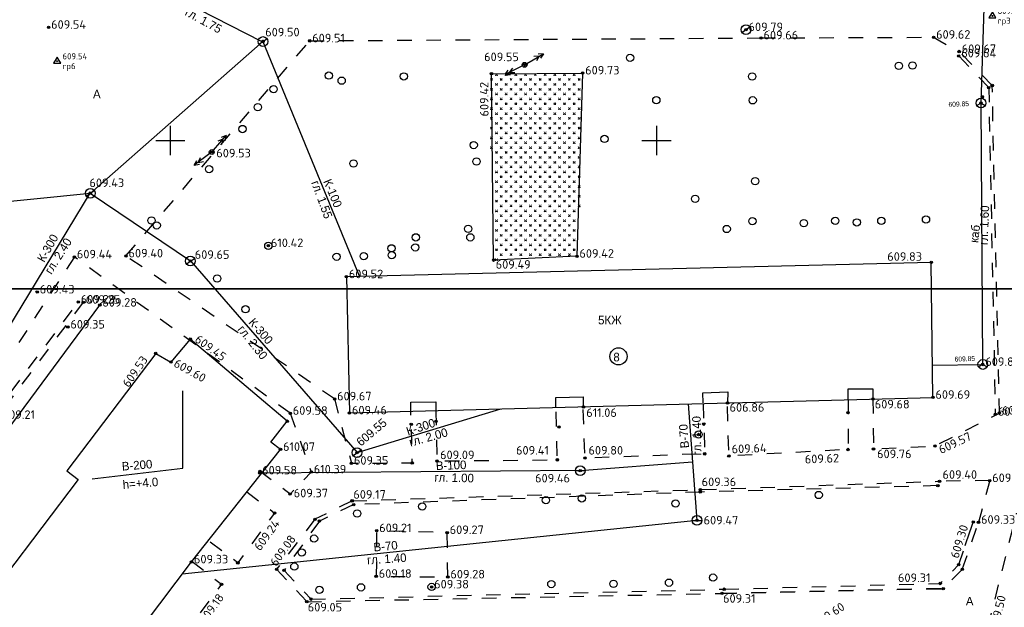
# Model space of a CAD drawing. Header units: metres. Extents: x 550378 to 551400, y 4595394 to 4596257.
# Tile 16 of 43: x 550735 to 550836, y 4595702 to 4595762. Entities that reach past the tile are written whole.
import ezdxf

# ---------------------------------------------------------------- set-up
doc = ezdxf.new("R2010")
doc.units = ezdxf.units.M
doc.header["$PDMODE"] = 32
doc.header["$PDSIZE"] = 0.25
doc.linetypes.add('Д_ТРОТ_ТРУБА', pattern=[3, 1.5, -1.5])
for name, color, linetype in [('(001) Сетка', 92, 'Continuous'), ('(003) Пункты', 7, 'Continuous'), ('(007) Здания', 7, 'Continuous'), ('(011) Колодцы', 7, 'Continuous'), ('(014) Водопровод', 5, 'ИК_Водопровод -------в--------'), ('(016) Кабель', 1, 'Continuous'), ('(017) Канализация', 32, 'KANALIS_K_1'), ('(020) Теплотрасса', 7, 'ИК_Теплотраса -------т--------'), ('(022) Возд. Линии', 7, 'Continuous'), ('(025) Дорога', 7, 'Continuous'), ('(036) Растительность', 7, 'Continuous'), ('(038) Деревья', 7, 'Continuous'), ('V-CTRL-HCPT', 150, 'Continuous'), ('V-NODE', 1, 'Continuous'), ('V-NODE-TEXT', 11, 'Continuous')]:
    doc.layers.add(name, color=color, linetype=linetype)
doc.styles.add('BM-431', font='txt')
doc.styles.add('D-431', font='txt')
doc.styles.add('P-131', font='txt')
doc.styles.add('S', font='txtwr', dxfattribs={"oblique": 15})
doc.styles.get("Standard").update_dxf_attribs({"font": 'simplex.shx'})
doc.linetypes.add('GAZ_VOZDUSH', pattern='A,1,-2,["~",Standard,S=3,R=0,X=-1.5,Y=-1.5],-1,10', length=14)
doc.linetypes.add('KANALIS_K', pattern='A,1,["<",Standard,S=1.8,R=0,X=-0.9,Y=-0.9],3,-1,["К",Standard,S=1.8,R=0,X=-0.9,Y=-0.9],-1,10', length=16)
doc.linetypes.add('KANALIS_K_1', pattern='A,1,[">",Standard,S=1.8,R=0,X=-0.9,Y=-0.9],3,-1,["К",Standard,S=1.8,R=0,X=-0.9,Y=-0.9],-1,10', length=16)
doc.linetypes.add('ИК_Водопровод -------в--------', pattern='A,9,-0.6,["В",Standard,S=1.2,R=0,X=0,Y=-0.6],-1.2', length=10.8)
doc.linetypes.add('ИК_Теплотраса -------т--------', pattern='A,9,-0.6,["Т",Standard,S=1.2,R=0,X=0,Y=-0.6],-1.2', length=10.8)
doc.linetypes.add('ИК_Э_КАБ_НН', pattern='A,8,-2,["<",Standard,S=1,R=0,X=0,Y=-0.5],8,[">",Standard,S=1,R=0,X=-0.5,Y=-0.5],-2', length=20)

# ---------------------------------------------------------------- blocks, each defined once
blk = doc.blocks.new('1_416')
at = {"linetype": 'Continuous', "lineweight": 0}
h = blk.add_hatch(color=7, dxfattribs=at)
edge = h.paths.add_edge_path()
edge.add_arc((-0.4, 0.19), 0.075, 0, 360)
h = blk.add_hatch(color=7, dxfattribs=at)
edge = h.paths.add_edge_path()
edge.add_arc((0.45, 0.19), 0.075, 0, 360)
at = {"color": 7, "linetype": 'Continuous', "lineweight": 0, "flags": 128}
blk.add_lwpolyline([(-0.48, 1.12), (0.02, 0.12), (0.52, 1.12)], dxfattribs=at)
at = {"color": 7, "linetype": 'Continuous', "lineweight": 0}
for centre in [(-0.4, 0.19), (0.45, 0.19)]:
    blk.add_circle(centre, 0.075, dxfattribs=at)
blk = doc.blocks.new('I01171')
blk.add_line((-0.722283, 0.697501), (0.702286, -0.69785))
blk.add_circle((0, 0), 1)
at = {"color": 4, "style": 'S', "oblique": 15}
blk.add_attdef('Z', (1.616431, -1.093486), '', height=2, dxfattribs=at)
blk = doc.blocks.new('I01179')
for q in [(-0.87, -0.5), (0.87, -0.5)]:
    blk.add_line((0, 0), q)
blk.add_circle((0, 0), 1)
at = {"color": 4, "style": 'S', "oblique": 15}
blk.add_attdef('Z', (1.666403, -1.198549), '', height=2, dxfattribs=at)
blk = doc.blocks.new('I01172')
blk.add_line((-1, 0), (1, 0))
blk.add_circle((0, 0), 1)
at = {"style": 'S', "oblique": 15}
for tag, p in [('Z', (1.710759, 0.304264)), ('D', (1.754081, -2.326638))]:
    blk.add_attdef(tag, p, '', height=2, dxfattribs=at)
blk = doc.blocks.new('d')
at = {"layer": '(038) Деревья'}
blk.add_ellipse((0, 0), major_axis=(0.265, 0.265), ratio=1, start_param=5.497787, end_param=11.780972, dxfattribs=at)
blk = doc.blocks.new('strela1')
at = {"layer": '(022) Возд. Линии'}
for p, q in [((-2, 0), (-1.5, 0.25)), ((0, 0), (-2, 0)), ((-2, 0), (-1.5, -0.25)), ((-1.5, 0), (-1, 0.25)), ((-1.5, 0), (-1, -0.25))]:
    blk.add_line(p, q, dxfattribs=at)
blk = doc.blocks.new('strela2')
at = {"layer": '(022) Возд. Линии'}
for p, q in [((0, 0), (2, 0)), ((1.5, 0), (1, 0.25)), ((1.5, 0), (1, -0.25)), ((2, 0), (1.5, 0.25)), ((2, 0), (1.5, -0.25))]:
    blk.add_line(p, q, dxfattribs=at)
blk = doc.blocks.new('STOLB')
at = {"layer": '(022) Возд. Линии'}
blk.add_circle((0, 0), 0.25, dxfattribs=at)
blk = doc.blocks.new('STA')
blk.add_lwpolyline([(0, 1), (-0.87, -0.5), (0.87, -0.5)], close=True)
blk.add_circle((0, 0), 0.118)
blk = doc.blocks.new('*U326', base_point=(550834.54, 4595762.79, 609.65))
at = {"layer": 'V-NODE-TEXT', "linetype": 'ByBlock', "char_height": 0.625}
for s, insert, attachment_point in [('609.65', (550835.09, 4595762.98, 609.65), 7), ('rp3', (550835.09, 4595762.61, 609.65), 1)]:
    blk.add_mtext(s, dxfattribs=dict(at, insert=insert, attachment_point=attachment_point))
blk = doc.blocks.new('*U327', base_point=(550834.54, 4595762.79, 609.65))
at = {"layer": 'V-CTRL-HCPT'}
blk.add_blockref('*U326', (550834.54, 4595762.79, 609.65), dxfattribs=at)
blk = doc.blocks.new('*U328', base_point=(550834.54, 4595762.79, 609.65))
at = {"layer": 'V-CTRL-HCPT'}
blk.add_blockref('*U327', (550834.54, 4595762.79, 609.65), dxfattribs=at)
at = {"layer": 'V-CTRL-HCPT', "xscale": 0.4166666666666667, "yscale": 0.4166666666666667, "zscale": 0.4166666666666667}
blk.add_blockref('STA', (550834.54, 4595762.79, 609.65), dxfattribs=at)
blk = doc.blocks.new('*U332', base_point=(550738.36, 4595758.14, 609.54))
at = {"layer": 'V-NODE-TEXT', "linetype": 'ByBlock', "char_height": 0.625}
for s, insert, attachment_point in [('609.54', (550738.91, 4595758.33, 609.54), 7), ('rp6', (550738.91, 4595757.95, 609.54), 1)]:
    blk.add_mtext(s, dxfattribs=dict(at, insert=insert, attachment_point=attachment_point))
blk = doc.blocks.new('*U333', base_point=(550738.362, 4595758.141, 609.537))
at = {"layer": 'V-CTRL-HCPT'}
blk.add_blockref('*U332', (550738.362, 4595758.141, 609.537), dxfattribs=at)
blk = doc.blocks.new('*U334', base_point=(550738.362, 4595758.141, 609.537))
at = {"layer": 'V-CTRL-HCPT'}
blk.add_blockref('*U333', (550738.362, 4595758.141, 609.537), dxfattribs=at)
at = {"layer": 'V-CTRL-HCPT', "xscale": 0.4166666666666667, "yscale": 0.4166666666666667, "zscale": 0.4166666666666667}
blk.add_blockref('STA', (550738.362, 4595758.141, 609.537), dxfattribs=at)

msp = doc.modelspace()

# ---------------------------------------------------------------- linework, layer by layer
at = {"layer": '(001) Сетка'}
for p, q in [((550750, 4595751.5), (550750, 4595748.5)), ((550800, 4595751.5), (550800, 4595748.5)), ((550748.5, 4595750), (550751.5, 4595750)), ((550798.5, 4595750), (550801.5, 4595750))]:
    msp.add_line(p, q, dxfattribs=at)
at = {"layer": '(003) Пункты', "color": 7}
for p in [(550737.48, 4595761.62, 609.54), (550809.2, 4595761.38, 609.79), (550759.53, 4595760.18, 4.01), (550759.52, 4595760.16, 607.95), (550764.33, 4595760.23, 609.51), (550810.74, 4595760.53, 609.66), (550828.49, 4595760.6, 609.62), (550831.08, 4595758.68, 609.64), (550831.12, 4595759.13, 609.66), (550786.43, 4595757.77, 609.55), (550783.03, 4595756.85, 609.42), (550792.4, 4595756.92, 609.73), (550834.52, 4595755.64, 609.71), (550834.16, 4595755.43, 609.64), (550833.37, 4595753.84, 6.91), (550833.37, 4595753.84, 609.84), (550833.5, 4595754.48, 608.37), (550754.26, 4595748.8, 609.53), (550741.77, 4595744.58, 609.43), (550741.77, 4595744.58, 609.43), (550760.08, 4595739.19, 610.42), (550740.13, 4595738.03, 609.44), (550745.44, 4595738.13, 609.4), (550752.06, 4595737.62, 611.08), (550752.06, 4595737.62, 609.65), (550783.25, 4595737.7, 609.49), (550791.81, 4595738.1, 609.42), (550828.25, 4595737.46, 609.83), (550768.1, 4595735.99, 609.52), (550736.31, 4595734.42, 609.43), (550740.53, 4595733.39, 609.29), (550741.04, 4595733.37, 609.25), (550742.75, 4595733.08, 609.28), (550739.46, 4595730.82, 609.35), (550752.05, 4595729.58, 609.45), (550748.5, 4595728.12, 609.53), (550750.06, 4595727.23, 609.6), (550833.55, 4595726.98, -602.55), (550833.55, 4595726.98, -602.55), (550833.55, 4595726.98, 609.84), (550766.89, 4595723.44, 609.67), (550822.27, 4595723.44, 609.68), (550828.42, 4595723.6, 609.69), (550792.49, 4595722.62, 611.06), (550807.3, 4595723.02, 606.86), (550762.03, 4595721.15, 612.86), (550762.33, 4595721.96, 609.58), (550768.42, 4595722, 609.46), (550777.33, 4595721.13, 609.53), (550819.69, 4595722.02, 609.52), (550834.84, 4595721.86, 609.52), (550835.26, 4595721.98, 609.54), (550774.77, 4595720.82, 609.48), (550789.96, 4595720.56, 610.93), (550804.86, 4595720.85, 609.49), (550804.33, 4595719.78, 609.74), (550761.33, 4595718.25, 610.07), (550819.7, 4595718.24, 609.62), (550822.31, 4595718.29, 609.76), (550828.63, 4595718.61, 609.57), (550769.2, 4595717.92, 611.08), (550769.2, 4595717.92, 609.55), (550789.81, 4595717.18, 609.41), (550792.64, 4595717.36, 609.8), (550804.96, 4595717.8, 609.61), (550807.44, 4595717.58, 609.64), (550768.62, 4595716.83, 609.35), (550774.87, 4595716.87, 609.63), (550777.42, 4595717.06, 609.09), (550792.15, 4595716.07, 1226.53), (550792.15, 4595716.07, 609.46), (550759.18, 4595715.83, 609.58), (550759.21, 4595716, 609.4), (550764.49, 4595715.93, 610.39), (550834.27, 4595715.05, 609.44), (550804.51, 4595714.12, 609.36), (550828.93, 4595714.53, 609.43), (550829.1, 4595714.98, 609.4), (550762.32, 4595713.66, 609.37), (550804.49, 4595713.87, 609.39), (550768.7, 4595712.97, 609.17), (550768.86, 4595712.58, 609.01), (550760.72, 4595711.71, 609.24), (550764.87, 4595711.07, 609.07), (550765.33, 4595710.89, 609.06), (550804.16, 4595710.96, 617.08), (550804.16, 4595710.96, 609.52), (550832.57, 4595710.79, 609.29), (550833.11, 4595710.76, 609.33), (550771.22, 4595709.9, 609.21), (550778.47, 4595709.71, 609.26), (550752.17, 4595706.69, 609.33), (550756.94, 4595706.6, 609.13), (550760.93, 4595705.94, 609.08), (550831.08, 4595706.42, 609.28), (550761.69, 4595705.82, 608.92), (550771.17, 4595705.21, 609.18), (550778.54, 4595705.15, 609.28), (550831.44, 4595705.92, 609.39), (550755.26, 4595704.4, 609.18), (550776.87, 4595704.12, 609.38), (550829.18, 4595704.48, 609.31), (550829.48, 4595703.95, 609.32), (550806.73, 4595703.46, 609.31), (550806.96, 4595703.89, 609.28), (550764.04, 4595702.6, 609.05), (550764.47, 4595702.87, 609.1)]:
    msp.add_point(p, dxfattribs=at)
at = {"layer": '(007) Здания', "flags": 128}
for points in [[(550828.42, 4595723.6), (550828.25, 4595737.46), (550768.1, 4595735.99)], [(550768.1, 4595735.99), (550768.42, 4595722), (550828.42, 4595723.6)], [(550722.93, 4595668.01), (550752.17, 4595706.69), (550761.33, 4595718.25), (550760.35, 4595719), (550762.03, 4595721.15), (550752.05, 4595729.58), (550750.06, 4595727.23)], [(550748.5, 4595728.12), (550739.35, 4595716.06), (550740.52, 4595715.17), (550733.05, 4595705.29)], [(550748.5, 4595728.12), (550750.06, 4595727.23)], [(550819.69, 4595723.37), (550819.69, 4595724.47), (550822.26, 4595724.47), (550822.26, 4595723.44)], [(550789.66, 4595722.57), (550789.64, 4595723.57), (550792.44, 4595723.65), (550792.47, 4595722.64)], [(550804.79, 4595723.04), (550804.76, 4595724.07), (550807.32, 4595724.16), (550807.29, 4595723.04)], [(550774.74, 4595722.17), (550774.72, 4595723.1), (550777.31, 4595723.15), (550777.3, 4595722.24)]]:
    msp.add_lwpolyline(points, dxfattribs=at)
at = {"layer": '(007) Здания'}
msp.add_circle((550796.09, 4595727.81), 0.88, dxfattribs=at)
at = {"layer": '(014) Водопровод', "flags": 128}
for points in [[(550803.24, 4595722.93), (550804.16, 4595710.96), (550751.21, 4595705.42)], [(550792.15, 4595716.07), (550803.7, 4595716.96)], [(550792.15, 4595716.07), (550759.39, 4595715.81)]]:
    msp.add_lwpolyline(points, dxfattribs=at)
at = {"layer": '(016) Кабель', "linetype": 'ИК_Э_КАБ_НН', "flags": 128}
msp.add_lwpolyline([(550828.38, 4595726.9), (550833.55, 4595726.98), (550833.55, 4595726.98), (550833.37, 4595753.84), (550834.37, 4595785.36), (550844.07, 4595809.45), (550855.01, 4595833.21), (550852.52, 4595856.41), (550852.59, 4595862.66)], dxfattribs=at)
at = {"layer": '(017) Канализация', "linetype": 'KANALIS_K', "flags": 128}
for points in [[(550759.37, 4595760.16), (550748.17, 4595765.9), (550748.17, 4595765.9), (550748.17, 4595765.9), (550748.64, 4595771.57)], [(550759.52, 4595760.16), (550769.43, 4595736.08)], [(550602.13, 4595564.3), (550672.56, 4595652.37), (550720.73, 4595709.95), (550741.77, 4595744.58), (550752.06, 4595737.62), (550769.2, 4595717.92), (550783.99, 4595722.42)], [(550701.5, 4595740.55), (550741.77, 4595744.58)]]:
    msp.add_lwpolyline(points, dxfattribs=at)
at = {"layer": '(017) Канализация', "lineweight": 0, "flags": 128}
msp.add_lwpolyline([(550759.52, 4595760.16), (550741.76, 4595744.55)], dxfattribs=at)
at = {"layer": '(020) Теплотрасса', "linetype": 'GAZ_VOZDUSH', "flags": 128}
msp.add_lwpolyline([(550562.73, 4595594.84, 0.187339), (550566.9, 4595591.37), (550582.55, 4595612.22), (550598.59, 4595632.78), (550603.88, 4595636.64, 0.183979), (550608.21, 4595642.46), (550614.17, 4595640.73), (550618.74, 4595638.33), (550618.74, 4595638.33), (550625.21, 4595645.42), (550637.72, 4595636.03), (550647.85, 4595628.25, 0.230069), (550655.1, 4595622.76), (550657.56, 4595621.11), (550673.32, 4595640.32), (550683.34, 4595652.6, 0.226091), (550687.43, 4595658.29), (550703.01, 4595679.33), (550723.09, 4595706.54), (550742.75, 4595733.08)], format="xyb", dxfattribs=at)
msp.add_lwpolyline([(550741.97, 4595715.23), (550751.29, 4595716.31), (550751.3, 4595724.26)], dxfattribs=at)
at = {"layer": '(025) Дорога', "linetype": 'Д_ТРОТ_ТРУБА', "flags": 128}
for points in [[(550745.44, 4595738.13), (550764.33, 4595760.23)], [(550764.33, 4595760.23), (550810.74, 4595760.53)], [(550810.74, 4595760.53), (550828.49, 4595760.6)], [(550828.49, 4595760.6), (550831.12, 4595759.13)], [(550834.52, 4595755.64), (550831.12, 4595759.13)], [(550831.08, 4595758.68), (550834.16, 4595755.43)], [(550834.16, 4595755.43), (550834.84, 4595721.86)], [(550835.26, 4595721.98), (550834.52, 4595755.64)], [(550740.13, 4595738.03), (550718.78, 4595705.17)], [(550762.33, 4595721.96), (550740.13, 4595738.03)], [(550766.89, 4595723.44), (550745.44, 4595738.13)], [(550719.26, 4595704.93), (550740.53, 4595733.39)], [(550741.04, 4595733.37), (550719.6, 4595704.76)], [(550766.89, 4595723.44), (550768.62, 4595716.83), (550774.87, 4595716.87), (550774.74, 4595722.17)], [(550819.69, 4595723.37), (550819.7, 4595718.24), (550807.44, 4595717.58), (550807.29, 4595723.04)], [(550822.26, 4595723.44), (550822.31, 4595718.29), (550828.63, 4595718.61), (550835.26, 4595721.98)], [(550777.3, 4595722.24), (550777.42, 4595717.06), (550789.81, 4595717.18), (550789.66, 4595722.57)], [(550804.79, 4595722.97), (550804.96, 4595717.8), (550792.64, 4595717.36), (550792.46, 4595722.64)], [(550762.33, 4595721.96), (550764.49, 4595715.93), (550762.32, 4595713.66), (550759.42, 4595715.84)], [(550834.08, 4595699.96), (550839.24, 4595720.52)], [(550768.7, 4595712.97), (550804.51, 4595714.12), (550829.1, 4595714.98)], [(550828.93, 4595714.53), (550804.49, 4595713.87)], [(550834.27, 4595715.05), (550829.1, 4595714.98)], [(550834.27, 4595715.05), (550833.11, 4595710.76)], [(550757.87, 4595713.89), (550760.72, 4595711.71), (550756.94, 4595706.6), (550753.89, 4595708.86)], [(550804.49, 4595713.87), (550768.86, 4595712.58)], [(550768.7, 4595712.97), (550764.87, 4595711.07)], [(550768.86, 4595712.58), (550765.33, 4595710.89)], [(550764.87, 4595711.07), (550760.93, 4595705.94)], [(550765.33, 4595710.89), (550761.69, 4595705.82)], [(550806.96, 4595703.89), (550829.18, 4595704.48), (550831.08, 4595706.42), (550832.57, 4595710.79)], [(550831.08, 4595706.42), (550832.57, 4595710.79)], [(550831.44, 4595705.92), (550833.11, 4595710.76)], [(550752.22, 4595706.76), (550755.26, 4595704.4), (550747.84, 4595694.47), (550744.57, 4595696.64)], [(550760.93, 4595705.94), (550764.04, 4595702.6)], [(550761.69, 4595705.82), (550764.47, 4595702.87)], [(550831.44, 4595705.92), (550829.48, 4595703.95), (550806.73, 4595703.46)], [(550764.04, 4595702.6), (550806.73, 4595703.46)], [(550764.47, 4595702.87), (550806.96, 4595703.89)], [(550806.73, 4595703.46), (550829.48, 4595703.95)]]:
    msp.add_lwpolyline(points, dxfattribs=at)
msp.add_lwpolyline([(550778.54, 4595705.15), (550778.47, 4595709.71), (550771.22, 4595709.9), (550771.17, 4595705.21)], close=True, dxfattribs=at)
for points in [[(550545.89, 4596034.75), (551299.93, 4596034.75), (551299.93, 4595734.75), (550545.89, 4595734.75)], [(550783.03, 4595756.85), (550792.4, 4595756.92), (550791.81, 4595738.1), (550783.25, 4595737.7)], [(550378.18, 4595734.75), (551146.19, 4595734.75), (551146.19, 4595394.24), (550378.18, 4595394.24)]]:
    msp.add_lwpolyline(points, close=True)

# ---------------------------------------------------------------- block references
at = {"layer": '(011) Колодцы', "color": 30, "true_color": 0xf8991e, "rotation": 78.81957851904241}
for p, xscale, yscale, zscale in [((550809.2, 4595761.38, 609.79), 0.4999999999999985, 0.4999999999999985, 0.4999999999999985), ((550759.52, 4595760.16), 0.4999999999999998, 0.4999999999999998, 0.4999999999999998), ((550741.77, 4595744.57, 605.42), 0.4999999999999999, 0.4999999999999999, 0.4999999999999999), ((550752.06, 4595737.6, 607.08), 0.4999999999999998, 0.4999999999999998, 0.4999999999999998), ((550769.2, 4595717.92, 608.61), 0.4999999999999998, 0.4999999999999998, 0.4999999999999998)]:
    msp.add_blockref('I01171', p, dxfattribs=dict(at, xscale=xscale, yscale=yscale, zscale=zscale))
at = {"layer": '(011) Колодцы', "xscale": 0.5, "yscale": 0.5, "zscale": 0.5}
for p in [(550833.37, 4595753.84, 609.46), (550833.55, 4595726.98)]:
    msp.add_blockref('I01179', p, dxfattribs=at)
at = {"layer": '(011) Колодцы', "lineweight": 0, "xscale": 0.5, "yscale": 0.5, "zscale": 0.5}
for p in [(550792.15, 4595716.07, 609.46), (550804.16, 4595710.96)]:
    msp.add_blockref('I01172', p, dxfattribs=at)
at = {"layer": '(022) Возд. Линии'}
for name, p, rotation in [('strela2', (550786.65, 4595757.9, 609.55), 30.19331156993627), ('strela1', (550786.21, 4595757.66, 609.55), 26.91046905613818), ('strela2', (550754.43, 4595748.99, 609.53), 49.00307393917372), ('strela1', (550754.06, 4595748.65, 609.53), 37.187560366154)]:
    msp.add_blockref(name, p, dxfattribs=dict(at, rotation=rotation))
for p in [(550786.43, 4595757.77, 609.55), (550754.26, 4595748.8, 609.53)]:
    msp.add_blockref('STOLB', p, dxfattribs=at)
at = {"layer": '(036) Растительность', "lineweight": 0, "xscale": 0.2, "yscale": 0.2}
for p in [(550783.53, 4595756.65), (550784.53, 4595756.65), (550785.53, 4595756.65), (550786.53, 4595756.65), (550787.53, 4595756.65), (550788.53, 4595756.65), (550789.53, 4595756.65), (550790.53, 4595756.65), (550791.53, 4595756.65), (550783.03, 4595756.15), (550783.53, 4595755.65), (550784.03, 4595756.15), (550784.53, 4595755.65), (550785.03, 4595756.15), (550785.53, 4595755.65), (550786.03, 4595756.15), (550786.53, 4595755.65), (550787.03, 4595756.15), (550787.53, 4595755.65), (550788.03, 4595756.15), (550788.53, 4595755.65), (550789.03, 4595756.15), (550789.53, 4595755.65), (550790.03, 4595756.15), (550790.53, 4595755.65), (550791.03, 4595756.15), (550791.53, 4595755.65), (550792.03, 4595756.15), (550783.03, 4595755.15), (550783.53, 4595754.65), (550784.03, 4595755.15), (550784.53, 4595754.65), (550785.03, 4595755.15), (550785.53, 4595754.65), (550786.03, 4595755.15), (550786.53, 4595754.65), (550787.03, 4595755.15), (550787.53, 4595754.65), (550788.03, 4595755.15), (550788.53, 4595754.65), (550789.03, 4595755.15), (550789.53, 4595754.65), (550790.03, 4595755.15), (550790.53, 4595754.65), (550791.03, 4595755.15), (550791.53, 4595754.65), (550792.03, 4595755.15), (550783.03, 4595754.15), (550783.53, 4595753.65), (550784.03, 4595754.15), (550784.53, 4595753.65), (550785.03, 4595754.15), (550785.53, 4595753.65), (550786.03, 4595754.15), (550786.53, 4595753.65), (550787.03, 4595754.15), (550787.53, 4595753.65), (550788.03, 4595754.15), (550788.53, 4595753.65), (550789.03, 4595754.15), (550789.53, 4595753.65), (550790.03, 4595754.15), (550790.53, 4595753.65), (550791.03, 4595754.15), (550791.53, 4595753.65), (550792.03, 4595754.15), (550783.03, 4595753.15), (550783.53, 4595752.65), (550784.03, 4595753.15), (550784.53, 4595752.65), (550785.03, 4595753.15), (550785.53, 4595752.65), (550786.03, 4595753.15), (550786.53, 4595752.65), (550787.03, 4595753.15), (550787.53, 4595752.65), (550788.03, 4595753.15), (550788.53, 4595752.65), (550789.03, 4595753.15), (550789.53, 4595752.65), (550790.03, 4595753.15), (550790.53, 4595752.65), (550791.03, 4595753.15), (550791.53, 4595752.65), (550792.03, 4595753.15), (550783.03, 4595752.15), (550783.53, 4595751.65), (550784.03, 4595752.15), (550784.53, 4595751.65), (550785.03, 4595752.15), (550785.53, 4595751.65), (550786.03, 4595752.15), (550786.53, 4595751.65), (550787.03, 4595752.15), (550787.53, 4595751.65), (550788.03, 4595752.15), (550788.53, 4595751.65), (550789.03, 4595752.15), (550789.53, 4595751.65), (550790.03, 4595752.15), (550790.53, 4595751.65), (550791.03, 4595752.15), (550791.53, 4595751.65), (550792.03, 4595752.15), (550783.03, 4595751.15), (550783.53, 4595750.65), (550784.03, 4595751.15), (550784.53, 4595750.65), (550785.03, 4595751.15), (550785.53, 4595750.65), (550786.03, 4595751.15), (550786.53, 4595750.65), (550787.03, 4595751.15), (550787.53, 4595750.65), (550788.03, 4595751.15), (550788.53, 4595750.65), (550789.03, 4595751.15), (550789.53, 4595750.65), (550790.03, 4595751.15), (550790.53, 4595750.65), (550791.03, 4595751.15), (550791.53, 4595750.65), (550792.03, 4595751.15), (550783.03, 4595750.15), (550783.53, 4595749.65), (550784.03, 4595750.15), (550784.53, 4595749.65), (550785.03, 4595750.15), (550785.53, 4595749.65), (550786.03, 4595750.15), (550786.53, 4595749.65), (550787.03, 4595750.15), (550787.53, 4595749.65), (550788.03, 4595750.15), (550788.53, 4595749.65), (550789.03, 4595750.15), (550789.53, 4595749.65), (550790.03, 4595750.15), (550790.53, 4595749.65), (550791.03, 4595750.15), (550791.53, 4595749.65), (550792.03, 4595750.15), (550783.03, 4595749.15), (550783.53, 4595748.65), (550784.03, 4595749.15), (550784.53, 4595748.65), (550785.03, 4595749.15), (550785.53, 4595748.65), (550786.03, 4595749.15), (550786.53, 4595748.65), (550787.03, 4595749.15), (550787.53, 4595748.65), (550788.03, 4595749.15), (550788.53, 4595748.65), (550789.03, 4595749.15), (550789.53, 4595748.65), (550790.03, 4595749.15), (550790.53, 4595748.65), (550791.03, 4595749.15), (550791.53, 4595748.65), (550792.03, 4595749.15), (550783.53, 4595747.65), (550784.03, 4595748.15), (550784.53, 4595747.65), (550785.03, 4595748.15), (550785.53, 4595747.65), (550786.03, 4595748.15), (550786.53, 4595747.65), (550787.03, 4595748.15), (550787.53, 4595747.65), (550788.03, 4595748.15), (550788.53, 4595747.65), (550789.03, 4595748.15), (550789.53, 4595747.65), (550790.03, 4595748.15), (550790.53, 4595747.65), (550791.03, 4595748.15), (550791.53, 4595747.65), (550792.03, 4595748.15), (550783.53, 4595746.65), (550784.03, 4595747.15), (550784.53, 4595746.65), (550785.03, 4595747.15), (550785.53, 4595746.65), (550786.03, 4595747.15), (550786.53, 4595746.65), (550787.03, 4595747.15), (550787.53, 4595746.65), (550788.03, 4595747.15), (550788.53, 4595746.65), (550789.03, 4595747.15), (550789.53, 4595746.65), (550790.03, 4595747.15), (550790.53, 4595746.65), (550791.03, 4595747.15), (550791.53, 4595746.65), (550792.03, 4595747.15), (550783.53, 4595745.65), (550784.03, 4595746.15), (550784.53, 4595745.65), (550785.03, 4595746.15), (550785.53, 4595745.65), (550786.03, 4595746.15), (550786.53, 4595745.65), (550787.03, 4595746.15), (550787.53, 4595745.65), (550788.03, 4595746.15), (550788.53, 4595745.65), (550789.03, 4595746.15), (550789.53, 4595745.65), (550790.03, 4595746.15), (550790.53, 4595745.65), (550791.03, 4595746.15), (550791.53, 4595745.65), (550792.03, 4595746.15), (550783.53, 4595744.65), (550784.03, 4595745.15), (550784.53, 4595744.65), (550785.03, 4595745.15), (550785.53, 4595744.65), (550786.03, 4595745.15), (550786.53, 4595744.65), (550787.03, 4595745.15), (550787.53, 4595744.65), (550788.03, 4595745.15), (550788.53, 4595744.65), (550789.03, 4595745.15), (550789.53, 4595744.65), (550790.03, 4595745.15), (550790.53, 4595744.65), (550791.03, 4595745.15), (550791.53, 4595744.65), (550792.03, 4595745.15), (550783.53, 4595743.65), (550784.03, 4595744.15), (550784.53, 4595743.65), (550785.03, 4595744.15), (550785.53, 4595743.65), (550786.03, 4595744.15), (550786.53, 4595743.65), (550787.03, 4595744.15), (550787.53, 4595743.65), (550788.03, 4595744.15), (550788.53, 4595743.65), (550789.03, 4595744.15), (550789.53, 4595743.65), (550790.03, 4595744.15), (550790.53, 4595743.65), (550791.03, 4595744.15), (550791.53, 4595743.65), (550792.03, 4595744.15), (550783.53, 4595742.65), (550784.03, 4595743.15), (550784.53, 4595742.65), (550785.03, 4595743.15), (550785.53, 4595742.65), (550786.03, 4595743.15), (550786.53, 4595742.65), (550787.03, 4595743.15), (550787.53, 4595742.65), (550788.03, 4595743.15), (550788.53, 4595742.65), (550789.03, 4595743.15), (550789.53, 4595742.65), (550790.03, 4595743.15), (550790.53, 4595742.65), (550791.03, 4595743.15), (550791.53, 4595742.65), (550792.03, 4595743.15), (550783.53, 4595741.65), (550784.03, 4595742.15), (550784.53, 4595741.65), (550785.03, 4595742.15), (550785.53, 4595741.65), (550786.03, 4595742.15), (550786.53, 4595741.65), (550787.03, 4595742.15), (550787.53, 4595741.65), (550788.03, 4595742.15), (550788.53, 4595741.65), (550789.03, 4595742.15), (550789.53, 4595741.65), (550790.03, 4595742.15), (550790.53, 4595741.65), (550791.03, 4595742.15), (550791.53, 4595741.65), (550783.53, 4595740.65), (550784.03, 4595741.15), (550784.53, 4595740.65), (550785.03, 4595741.15), (550785.53, 4595740.65), (550786.03, 4595741.15), (550786.53, 4595740.65), (550787.03, 4595741.15), (550787.53, 4595740.65), (550788.03, 4595741.15), (550788.53, 4595740.65), (550789.03, 4595741.15), (550789.53, 4595740.65), (550790.03, 4595741.15), (550790.53, 4595740.65), (550791.03, 4595741.15), (550791.53, 4595740.65), (550783.53, 4595739.65), (550784.03, 4595740.15), (550784.53, 4595739.65), (550785.03, 4595740.15), (550785.53, 4595739.65), (550786.03, 4595740.15), (550786.53, 4595739.65), (550787.03, 4595740.15), (550787.53, 4595739.65), (550788.03, 4595740.15), (550788.53, 4595739.65), (550789.03, 4595740.15), (550789.53, 4595739.65), (550790.03, 4595740.15), (550790.53, 4595739.65), (550791.03, 4595740.15), (550791.53, 4595739.65), (550783.53, 4595738.65), (550784.03, 4595739.15), (550784.53, 4595738.65), (550785.03, 4595739.15), (550785.53, 4595738.65), (550786.03, 4595739.15), (550786.53, 4595738.65), (550787.03, 4595739.15), (550787.53, 4595738.65), (550788.03, 4595739.15), (550788.53, 4595738.65), (550789.03, 4595739.15), (550789.53, 4595738.65), (550790.03, 4595739.15), (550790.53, 4595738.65), (550791.03, 4595739.15), (550791.53, 4595738.65), (550783.53, 4595737.65), (550784.03, 4595738.15), (550785.03, 4595738.15), (550786.03, 4595738.15), (550787.03, 4595738.15), (550788.03, 4595738.15), (550789.03, 4595738.15), (550790.03, 4595738.15), (550791.03, 4595738.15)]:
    msp.add_blockref('1_416', p, dxfattribs=at)
at = {"layer": '(038) Деревья', "linetype": 'Continuous'}
for p in [(550797.28, 4595758.48, 609.63), (550824.92, 4595757.67, 609.75), (550826.32, 4595757.69), (550766.3, 4595756.66, 609.41), (550774.02, 4595756.58, 609.47), (550809.83, 4595756.56, 609.75), (550760.62, 4595755.26, 609.48), (550767.62, 4595756.14, 609.4), (550759, 4595753.41, 609.49), (550799.98, 4595754.13, 609.75), (550809.89, 4595754.12, 609.67), (550757.42, 4595751.17, 609.38), (550781.2, 4595749.52, 609.35), (550794.65, 4595750.15, 609.37), (550768.84, 4595747.63, 609.48), (550781.48, 4595747.83, 609.29), (550753.98, 4595747.04, 609.79), (550810.15, 4595745.82, 609.4), (550803.98, 4595743.99, 609.38), (550748.06, 4595741.77, 609.69), (550748.6, 4595741.27, 609.68), (550809.86, 4595741.71, 609.5), (550815.15, 4595741.49, 609.34), (550818.38, 4595741.73, 609.37), (550820.6, 4595741.58, 609.42), (550823.12, 4595741.74, 609.41), (550827.71, 4595741.88, 609.48), (550780.63, 4595740.91, 609.27), (550807.22, 4595740.9, 609.42), (550760.08, 4595739.17, 610.42), (550775.25, 4595740.04, 609.28), (550780.85, 4595740.04, 609.52), (550767.1, 4595738.05, 609.3), (550769.89, 4595738.11, 609.29), (550772.74, 4595738.91, 609.22), (550772.77, 4595738.21, 609.24), (550775.19, 4595739.01, 609.17), (550754.82, 4595735.82, 609.52), (550757.73, 4595732.65, 610.19), (550804.33, 4595719.78, 609.74), (550788.63, 4595713.04, 609.37), (550792.32, 4595713.22, 609.39), (550816.68, 4595713.57, 609.5), (550775.91, 4595712.39, 609.54), (550801.96, 4595712.7, 609.38), (550769.22, 4595711.67, 609.29), (550764.78, 4595709.09, 608.56), (550763.51, 4595707.66, 608.26), (550762.75, 4595706.21, 609.06), (550805.81, 4595705.08, 609.38), (550765.33, 4595703.82, 609.78), (550769.61, 4595704.08, 609.18), (550776.87, 4595704.12, 609.38), (550789.18, 4595704.42, 609.48), (550795.58, 4595704.45, 609.32), (550801.28, 4595704.56, 609.57)]:
    msp.add_blockref('d', p, dxfattribs=at)
at = {"layer": 'V-NODE'}
for name, p in [('*U328', (550834.54, 4595762.79, 609.65)), ('*U334', (550738.36, 4595758.14, 609.54))]:
    msp.add_blockref(name, p, dxfattribs=at)

# ---------------------------------------------------------------- texts
at = {"layer": '(003) Пункты', "color": 7}
for s, p in [('609.54', (550737.74, 4595761.47, 609.54)), ('609.79', (550809.46, 4595761.23, 609.79)), ('609.50', (550759.76, 4595760.69, 610.65)), ('609.51', (550764.59, 4595760.08, 609.51)), ('609.66', (550811, 4595760.38, 609.66)), ('609.62', (550828.75, 4595760.45, 609.62)), ('609.67', (550831.38, 4595758.98, 609.66)), ('609.55', (550782.27, 4595758.14, 609.55)), ('609.64', (550831.34, 4595758.53, 609.64)), ('609.73', (550792.66, 4595756.77, 609.73)), ('609.53', (550754.73, 4595748.26, 609.53)), ('609.43', (550741.68, 4595745.21, 1216.07)), ('610.42', (550760.34, 4595739.04, 610.42)), ('609.44', (550740.39, 4595737.88, 609.44)), ('609.40', (550745.7, 4595737.98, 609.4)), ('609.65', (550752.51, 4595737.83, 609.65)), ('609.42', (550792.07, 4595737.95, 609.42)), ('609.83', (550823.73, 4595737.63, 609.83)), ('609.49', (550783.46, 4595736.82, 609.49)), ('609.52', (550768.36, 4595735.84, 609.52)), ('609.43', (550736.57, 4595734.27, 609.43)), ('609.29', (550740.79, 4595733.24, 609.29)), ('609.25', (550741.3, 4595733.22, 609.25)), ('609.28', (550743.01, 4595732.92, 609.28)), ('609.35', (550739.72, 4595730.67, 609.35)), ('609.84', (550833.81, 4595726.83, 609.84)), ('609.69', (550828.68, 4595723.45, 609.69)), ('609.67', (550767.15, 4595723.29, 609.67)), ('609.68', (550822.44, 4595722.46, 609.68)), ('609.21', (550732.76, 4595721.39, 609.21)), ('609.58', (550762.59, 4595721.81, 609.58)), ('609.46', (550768.68, 4595721.85, 609.46)), ('611.06', (550792.77, 4595721.59, 611.06)), ('606.86', (550807.51, 4595722.13, 606.86)), ('609.52', (550835.1, 4595721.71, 609.52)), ('609.54', (550835.51, 4595721.83, 609.54)), ('610.07', (550761.59, 4595718.1, 610.07)), ('609.41', (550785.55, 4595717.72, 609.41)), ('609.80', (550793, 4595717.72, 609.8)), ('609.76', (550822.68, 4595717.35, 609.76)), ('609.35', (550768.88, 4595716.68, 609.35)), ('609.09', (550777.74, 4595717.25, 609.09)), ('609.58', (550759.44, 4595715.68, 609.58)), ('610.39', (550764.75, 4595715.78, 610.39)), ('609.46', (550787.51, 4595714.86, 609.46)), ('609.36', (550804.64, 4595714.48, 609.36)), ('609.40', (550829.41, 4595715.23, 609.4)), ('609.44', (550834.52, 4595714.9, 609.44)), ('609.37', (550762.69, 4595713.33, 609.37)), ('609.17', (550768.82, 4595713.19, 609.17)), ('609.47', (550804.84, 4595710.54, 612.84)), ('609.33', (550833.37, 4595710.61, 609.33)), ('609.21', (550771.48, 4595709.75, 609.21)), ('609.27', (550778.73, 4595709.56, 609.26)), ('609.33', (550752.43, 4595706.54, 609.33)), ('609.18', (550771.43, 4595705.06, 609.18)), ('609.28', (550778.8, 4595705, 609.28)), ('609.31', (550824.83, 4595704.63, 609.31)), ('609.38', (550777.13, 4595703.97, 609.38)), ('609.31', (550806.84, 4595702.5, 609.31)), ('609.05', (550764.13, 4595701.6, 609.05))]:
    msp.add_text(s, height=0.88, dxfattribs=at).set_placement(p)
for s, rotation, p in [('609.42', 90.3679, (550782.73, 4595752.46, 609.42)), ('609.45', 324.1058, (550752.43, 4595729.38, 609.45)), ('609.53', 55.2711, (550745.72, 4595724.55, 609.53)), ('609.60', 330.7434, (550750.26, 4595726.83, 609.6)), ('609.57', 25.4529, (550829.27, 4595717.76, 609.57)), ('609.64', 2.2093, (550807.74, 4595717.84, 609.64)), ('609.62', 2.2016, (550815.26, 4595716.8, 609.62)), ('609.24', 54.1496, (550759.24, 4595707.76, 609.24)), ('609.30', 72.9106, (550831.04, 4595706.99, 609.29)), ('609.08', 54.4753, (550760.9, 4595706.16, 609.08)), ('609.18', 54.4496, (550753.61, 4595700.28, 609.18)), ('609.50', 76.1034, (550835.1, 4595699.7, 609.5)), ('609.60', 33.6777, (550816.51, 4595699.91, 1218.71))]:
    msp.add_text(s, height=0.88, rotation=rotation, dxfattribs=at).set_placement(p)
at = {"layer": '(003) Пункты', "color": 7, "style": 'D-431'}
for s, height, rotation, p in [('609.85', 0.5, 2.0745, (550830.03, 4595753.45, 4.3)), ('609.85', 0.5, 2.0745, (550830.66, 4595727.27, -605.16)), ('609.55', 0.88, 40.1919, (550769.6, 4595718.52, 1217.72))]:
    msp.add_text(s, height=height, rotation=rotation, dxfattribs=at).set_placement(p)
at = {"layer": '(007) Здания', "style": 'P-131'}
for s, p in [('5КЖ', (550793.99, 4595731.1)), ('8', (550795.56, 4595727.3))]:
    msp.add_text(s, height=0.88, dxfattribs=at).set_placement(p)
at = {"layer": '(014) Водопровод', "color": 0, "linetype": 'Continuous', "style": 'D-431'}
for s, rotation, p in [('гл. 1.40', 90.9553, (550804.61, 4595717.63)), ('В-70', 93.8676, (550803.34, 4595718.4)), ('В-200', 4.6485, (550745.05, 4595716.07, -610.11)), ('В-100', 1.8003, (550777.32, 4595716.14)), ('h=+4.0', 4.8722, (550745.14, 4595714.19, -610.11)), ('гл. 1.00', 358.7186, (550777.15, 4595714.95)), ('В-70', 5.3693, (550770.94, 4595707.76, 609.38)), ('гл. 1.40', 3.8204, (550770.26, 4595706.44, 609.38))]:
    msp.add_text(s, height=0.88, rotation=rotation, dxfattribs=at).set_placement(p)
at = {"layer": '(016) Кабель', "color": 0, "linetype": 'Continuous', "style": 'D-431'}
for s, rotation, p in [('гл. 1.60', 87.663, (550834.05, 4595739.24, -609.46)), ('каб', 83.4334, (550833.07, 4595739.44, -609.46))]:
    msp.add_text(s, height=0.88, rotation=rotation, dxfattribs=at).set_placement(p)
at = {"layer": '(017) Канализация', "color": 0, "linetype": 'Continuous', "ltscale": 0.5, "style": 'D-431'}
for s, rotation, p in [('гл. 1.75', 331.3015, (550751.42, 4595762.91, -0.86)), ('гл. 1.55', 290.2455, (550764.47, 4595745.68, 607.09)), ('К-100', 292.823, (550765.71, 4595745.8, 607.09)), ('К-300', 60.3403, (550737.02, 4595737.4)), ('гл. 2.40', 57.7628, (550737.76, 4595736.17)), ('К-300', 310.9299, (550757.98, 4595731.26)), ('гл. 2.30', 308.3524, (550756.86, 4595730.57)), ('К-300', 18.3622, (550774.44, 4595719.66)), ('гл. 2.00', 15.7847, (550774.7, 4595718.53))]:
    msp.add_text(s, height=0.88, rotation=rotation, dxfattribs=at).set_placement(p)
at = {"layer": '(025) Дорога', "linetype": 'Д_ТРОТ_ТРУБА', "style": 'BM-431'}
for p in [(550742.05, 4595754.33), (550831.81, 4595702.22)]:
    msp.add_text('A', height=0.88, dxfattribs=at).set_placement(p)

doc.saveas('drawing.dxf')
